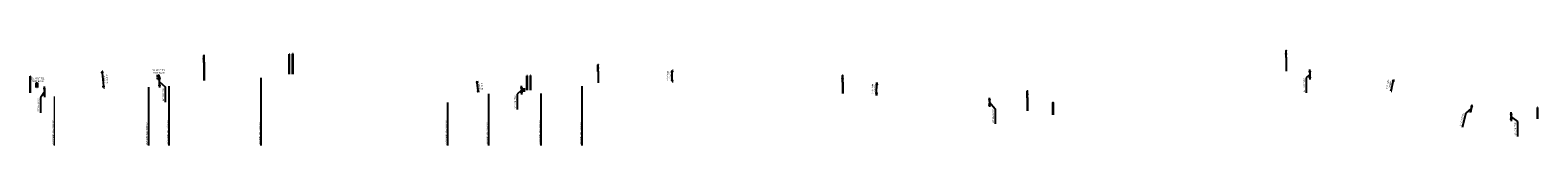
# Model space of a CAD drawing. Header units: feet. Extents: x 2477605 to 2489177, y 496632 to 500272.
# Tile 2 of 2: x 2486525 to 2489177, y 496632 to 496799. Entities that reach past the tile are written whole.
import ezdxf

# ---------------------------------------------------------------- set-up
doc = ezdxf.new("R2010")
doc.units = ezdxf.units.FT
doc.header["$MEASUREMENT"] = 0
doc.linetypes.add('DASHED2', pattern=[0.375, 0.25, -0.125])
for name, color, linetype in [('PF_P_Text', 7, 'Continuous'), ('UT_P_Water_Cells', 7, 'Continuous'), ('UT_P_Water_Text', 7, 'Continuous'), ('UT_X_Telecom', 30, 'teleex'), ('UT_X_Telecom_Text', 7, 'Continuous')]:
    doc.layers.add(name, color=color, linetype=linetype)
doc.layers.add('Z-XREF', color=7, linetype='Continuous', lineweight=0)
doc.styles.add('Slanted-Normal', font='calibrii.ttf', dxfattribs={"height": 0.14})
doc.styles.add('Standard-Linetype-Ex', font='calibri.ttf')
doc.styles.add('Straight-Normal', font='calibri.ttf', dxfattribs={"height": 0.14})
doc.linetypes.add('teleex', pattern='A,0.2,-0.1,0.2,-0.1,0.2,-0.1,0.2,-0.1,["T",Standard-Linetype-Ex,S=0.14,R=0,X=0,Y=-0.05],-0.2', length=1.4)
doc.dimstyles.new('Dec-0  Slanted', dxfattribs={"dimtxt": 0.14, "dimasz": 0.14, "dimexe": 0.07, "dimexo": 0.07, "dimgap": 0.07, "dimtad": 1, "dimdec": 0, "dimzin": 3, "dimdsep": 46, "dimtxsty": 'Slanted-Normal', "dimblk": 'Dim1', "dimcen": 0, "dimclrd": 95, "dimclre": 95, "dimclrt": 7, "dimaunit": 1, "dimadec": 5, "dimazin": 3, "dimtfac": 1, "dimtdec": 0, "dimtmove": 1, "dimatfit": 0, "dimldrblk": 'Dim1', "dimfxl": 1, "dimtolj": 1, "dimtzin": 0, "dimlwd": -1, "dimlwe": -1, "dimarcsym": 0})
doc.dimstyles.new('Dec-1  Slanted', dxfattribs={"dimtxt": 0.14, "dimasz": 0.125, "dimexe": 0.07, "dimexo": 0.07, "dimgap": 0.07, "dimtad": 1, "dimdec": 1, "dimzin": 3, "dimdsep": 46, "dimtxsty": 'Slanted-Normal', "dimblk": 'Dim1', "dimcen": 0, "dimclrd": 95, "dimclre": 95, "dimclrt": 7, "dimadec": 1, "dimazin": 3, "dimtfac": 1, "dimtdec": 1, "dimtix": 1, "dimtofl": 0, "dimtmove": 1, "dimatfit": 3, "dimldrblk": 'Dim1', "dimfxl": 1, "dimtolj": 1, "dimtzin": 0, "dimlwd": -1, "dimlwe": -1, "dimarcsym": 0})

# ---------------------------------------------------------------- blocks, each defined once
blk = doc.blocks.new('Dim1')
h = blk.add_hatch(color=4)
h.dxf.hatch_style = 1
h.paths.add_polyline_path([(0, 0), (-1, -0.2), (-1, 0.2)])
at = {"color": 4}
blk.add_lwpolyline([(0, 0), (-1, -0.2), (-1, 0.2), (0, 0)], dxfattribs=at)
blk = doc.blocks.new('*D857')
at = {"layer": 'PF_P_Text', "color": 95, "linetype": 'Continuous', "transparency": 16777216}
for p, q in [((2486550.2, 496726.4), (2486543.2, 496715.9)), ((2486551.8, 496730.1), (2486548.8, 496730.1)), ((2486551.8, 496722.7), (2486548.8, 496722.7)), ((2486550.2, 496732.9), (2486550.2, 496735.7)), ((2486550.2, 496730.1), (2486550.2, 496722.7)), ((2486550.2, 496730.1), (2486550.2, 496722.7)), ((2486543.2, 496715.9), (2486543.2, 496689.5)), ((2486550.2, 496719.9), (2486550.2, 496717.1))]:
    blk.add_line(p, q, dxfattribs=at)
at = {"layer": 'PF_P_Text', "color": 95, "transparency": 16777216, "xscale": 2.8, "yscale": 2.8, "zscale": 2.8}
for p, rotation in [((2486550.2, 496730.1), 270), ((2486550.2, 496722.7), 90)]:
    blk.add_blockref('Dim1', p, dxfattribs=dict(at, rotation=rotation))
at = {"layer": 'PF_P_Text', "color": 7, "transparency": 16777216, "insert": (2486539.9, 496702.7), "char_height": 2.8, "attachment_point": 5, "rotation": 90, "style": 'Slanted-Normal'}
blk.add_mtext('\\A1;18" CLR (TYP)', dxfattribs=at)
blk = doc.blocks.new('*D858')
at = {"layer": 'PF_P_Text', "color": 95, "linetype": 'Continuous', "transparency": 16777216}
for p, q in [((2486752.5, 496751.2), (2486752.5, 496754)), ((2486752.5, 496740.1), (2486752.5, 496748.4)), ((2486752.5, 496740.1), (2486752.5, 496748.4)), ((2486752.5, 496744.3), (2486762.6, 496735.1)), ((2486752.5, 496737.3), (2486752.5, 496734.5)), ((2486752.7, 496748.4), (2486753.9, 496748.4)), ((2486752.7, 496740.1), (2486753.9, 496740.1)), ((2486762.6, 496735.1), (2486762.6, 496708.7))]:
    blk.add_line(p, q, dxfattribs=at)
at = {"layer": 'PF_P_Text', "color": 95, "transparency": 16777216, "xscale": 2.8, "yscale": 2.8, "zscale": 2.8}
for p, rotation in [((2486752.5, 496748.4), 270), ((2486752.5, 496740.1), 90)]:
    blk.add_blockref('Dim1', p, dxfattribs=dict(at, rotation=rotation))
at = {"layer": 'PF_P_Text', "color": 7, "transparency": 16777216, "insert": (2486759.3, 496721.9), "char_height": 2.8, "attachment_point": 5, "rotation": 90, "style": 'Slanted-Normal'}
blk.add_mtext('\\A1;12" CLR (TYP)', dxfattribs=at)
blk = doc.blocks.new('*D859')
at = {"layer": 'PF_P_Text', "color": 95, "linetype": 'Continuous', "transparency": 16777216}
for p, q in [((2487389.4, 496729.5), (2487382.1, 496722.2)), ((2487396, 496731.5), (2487388, 496731.5)), ((2487396, 496727.5), (2487388, 496727.5)), ((2487389.4, 496734.3), (2487389.4, 496737.1)), ((2487389.4, 496731.5), (2487389.4, 496727.5)), ((2487389.4, 496731.5), (2487389.4, 496727.5)), ((2487389.4, 496724.7), (2487389.4, 496721.9)), ((2487382.1, 496722.2), (2487382.1, 496695.7))]:
    blk.add_line(p, q, dxfattribs=at)
at = {"layer": 'PF_P_Text', "color": 95, "transparency": 16777216, "xscale": 2.8, "yscale": 2.8, "zscale": 2.8}
for p, rotation in [((2487389.4, 496731.5), 270), ((2487389.4, 496727.5), 90)]:
    blk.add_blockref('Dim1', p, dxfattribs=dict(at, rotation=rotation))
at = {"layer": 'PF_P_Text', "color": 7, "transparency": 16777216, "insert": (2487378.8, 496709), "char_height": 2.8, "attachment_point": 5, "rotation": 90, "style": 'Slanted-Normal'}
blk.add_mtext('\\A1;12" CLR (TYP)', dxfattribs=at)
blk = doc.blocks.new('*D860')
at = {"layer": 'PF_P_Text', "color": 95, "linetype": 'Continuous', "transparency": 16777216}
for p, q in [((2488210.7, 496711.3), (2488213.8, 496711.3)), ((2488210.7, 496705.3), (2488213.8, 496705.3)), ((2488212.4, 496713.8), (2488212.4, 496716.3)), ((2488212.4, 496711.3), (2488212.4, 496705.3)), ((2488212.4, 496708.3), (2488222.5, 496696.6)), ((2488212.4, 496702.8), (2488212.4, 496700.3)), ((2488222.5, 496696.6), (2488222.5, 496670.2))]:
    blk.add_line(p, q, dxfattribs=at)
at = {"layer": 'PF_P_Text', "color": 95, "transparency": 16777216, "xscale": 2.5, "yscale": 2.5, "zscale": 2.5}
for p, rotation in [((2488212.4, 496711.3), 270), ((2488212.4, 496705.3), 90)]:
    blk.add_blockref('Dim1', p, dxfattribs=dict(at, rotation=rotation))
at = {"layer": 'PF_P_Text', "color": 7, "transparency": 16777216, "insert": (2488219.2, 496683.4), "char_height": 2.8, "attachment_point": 5, "rotation": 90, "style": 'Slanted-Normal'}
blk.add_mtext('\\A1;18" CLR (TYP)', dxfattribs=at)
blk = doc.blocks.new('*D861')
at = {"layer": 'PF_P_Text', "color": 95, "linetype": 'Continuous', "transparency": 16777216}
for p, q in [((2488919, 496728), (2488920, 496727.7)), ((2488919.3, 496730.8), (2488922.5, 496745)), ((2488923.4, 496747.6), (2488924.4, 496747.4))]:
    blk.add_line(p, q, dxfattribs=at)
at = {"layer": 'PF_P_Text', "color": 95, "transparency": 16777216, "xscale": 2.8, "yscale": 2.8, "zscale": 2.8}
for p, rotation in [((2488918.7, 496728.1), 257.3950215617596), ((2488923.1, 496747.7), 77.39502156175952)]:
    blk.add_blockref('Dim1', p, dxfattribs=dict(at, rotation=rotation))
at = {"layer": 'PF_P_Text', "color": 7, "transparency": 16777216, "insert": (2488915, 496739.4), "char_height": 2.8, "attachment_point": 5, "rotation": 77.395, "style": 'Slanted-Normal'}
blk.add_mtext('\\A1;5\'-0" MIN\\PCOVER', dxfattribs=at)
blk = doc.blocks.new('*D862')
at = {"layer": 'PF_P_Text', "color": 95, "linetype": 'Continuous', "transparency": 16777216}
for p, q in [((2488012.6, 496741.9), (2488015.9, 496741.9)), ((2488014, 496724.7), (2488014.4, 496739.1)), ((2488012.1, 496722), (2488015.4, 496721.9))]:
    blk.add_line(p, q, dxfattribs=at)
at = {"layer": 'PF_P_Text', "color": 95, "transparency": 16777216, "xscale": 2.8, "yscale": 2.8, "zscale": 2.8}
for p, rotation in [((2488014, 496721.9), 268.4551272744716), ((2488014.5, 496741.9), 88.45512727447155)]:
    blk.add_blockref('Dim1', p, dxfattribs=dict(at, rotation=rotation))
at = {"layer": 'PF_P_Text', "color": 7, "transparency": 16777216, "insert": (2488009.1, 496731.9), "char_height": 2.8, "attachment_point": 5, "rotation": 88.4551, "style": 'Slanted-Normal'}
blk.add_mtext('\\A1;5\'-0" MIN\\PCOVER', dxfattribs=at)
blk = doc.blocks.new('*D863')
at = {"layer": 'PF_P_Text', "color": 95, "linetype": 'Continuous', "transparency": 16777216}
for p, q in [((2487654.5, 496747.4), (2487654.7, 496761.8)), ((2487654.9, 496764.6), (2487656.1, 496764.6)), ((2487654.7, 496744.6), (2487655.9, 496744.6))]:
    blk.add_line(p, q, dxfattribs=at)
at = {"layer": 'PF_P_Text', "color": 95, "transparency": 16777216, "xscale": 2.8, "yscale": 2.8, "zscale": 2.8}
for p, rotation in [((2487654.7, 496764.6), 89.40935363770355), ((2487654.5, 496744.6), 269.4093536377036)]:
    blk.add_blockref('Dim1', p, dxfattribs=dict(at, rotation=rotation))
at = {"layer": 'PF_P_Text', "color": 7, "transparency": 16777216, "insert": (2487648.9, 496754.9), "char_height": 2.8, "attachment_point": 5, "rotation": 89.4094, "style": 'Slanted-Normal'}
blk.add_mtext('\\A1;5\'-0" MIN\\PCOVER', dxfattribs=at)
blk = doc.blocks.new('*D864')
at = {"layer": 'PF_P_Text', "color": 95, "linetype": 'Continuous', "transparency": 16777216}
for p, q in [((2488776, 496757), (2488769.4, 496751.4)), ((2488769.4, 496751.4), (2488769.4, 496724.9)), ((2488777.4, 496760), (2488774.6, 496760)), ((2488777.4, 496753.9), (2488774.6, 496753.9)), ((2488776, 496762.8), (2488776, 496765.6)), ((2488776, 496760), (2488776, 496753.9)), ((2488776, 496760), (2488776, 496753.9)), ((2488776, 496751.1), (2488776, 496748.3))]:
    blk.add_line(p, q, dxfattribs=at)
at = {"layer": 'PF_P_Text', "color": 95, "transparency": 16777216, "xscale": 2.8, "yscale": 2.8, "zscale": 2.8}
for p, rotation in [((2488776, 496760), 270), ((2488776, 496753.9), 90)]:
    blk.add_blockref('Dim1', p, dxfattribs=dict(at, rotation=rotation))
at = {"layer": 'PF_P_Text', "color": 7, "transparency": 16777216, "insert": (2488766.1, 496738.2), "char_height": 2.8, "attachment_point": 5, "rotation": 90, "style": 'Slanted-Normal'}
blk.add_mtext('\\A1;18" CLR (TYP)', dxfattribs=at)
blk = doc.blocks.new('*D866')
at = {"layer": 'PF_P_Text', "color": 95, "linetype": 'Continuous', "transparency": 16777216}
for p, q in [((2489128.5, 496685), (2489131.7, 496685)), ((2489128.5, 496680.7), (2489131.7, 496680.7)), ((2489130.3, 496687.8), (2489130.3, 496690.6)), ((2489130.3, 496685), (2489130.3, 496680.7)), ((2489130.3, 496685), (2489130.3, 496680.7)), ((2489130.3, 496682.9), (2489141.4, 496674.6)), ((2489130.3, 496677.9), (2489130.3, 496675.1)), ((2489141.4, 496674.6), (2489141.4, 496648.2))]:
    blk.add_line(p, q, dxfattribs=at)
at = {"layer": 'PF_P_Text', "color": 95, "transparency": 16777216, "xscale": 2.8, "yscale": 2.8, "zscale": 2.8}
for p, rotation in [((2489130.3, 496685), 270), ((2489130.3, 496680.7), 90)]:
    blk.add_blockref('Dim1', p, dxfattribs=dict(at, rotation=rotation))
at = {"layer": 'PF_P_Text', "color": 7, "transparency": 16777216, "insert": (2489138.1, 496661.4), "char_height": 2.8, "attachment_point": 5, "rotation": 90, "style": 'Slanted-Normal'}
blk.add_mtext('\\A1;12" CLR (TYP)', dxfattribs=at)
blk = doc.blocks.new('Fire Hydrant_Profilie')
at = {"color": 1}
for p, q in [((-0.7, 5.7), (-0.7, 6.7)), ((-0.3, 6.7), (-0.7, 6.7)), ((-0.3, 5.7), (-0.7, 5.7)), ((-0.4, 11), (-0.4, 11.2)), ((-0.4, 11.2), (0.4, 11.2)), ((-0.4, 11), (0.4, 11)), ((-0.4, 0.3), (-0.4, 0.5)), ((-0.4, 0.5), (0.4, 0.5)), ((-0.4, 0.3), (0.4, 0.3)), ((-0.3, 11.2), (-0.3, 11.8)), ((-0.3, 0.5), (-0.3, 11)), ((-0.3, 0), (-0.3, 0.3)), ((0.2, 11.2), (0.2, 11.8)), ((0.2, 0.5), (0.2, 11)), ((0.2, 0.3), (0.2, 0)), ((0.2, 6.7), (0.7, 6.7)), ((0.2, 5.7), (0.7, 5.7)), ((0.4, 11), (0.4, 11.2)), ((0.4, 0.3), (0.4, 0.5)), ((0.7, 5.7), (0.7, 6.7))]:
    blk.add_line(p, q, dxfattribs=at)
blk.add_arc((0, 11.8), 0.25, 0, 180, dxfattribs=at)
blk.add_ellipse((0, 6.2), major_axis=(0, -0.835), ratio=0.227545, dxfattribs=at)
blk = doc.blocks.new('*D891')
at = {"layer": 'PF_P_Text', "color": 95, "linetype": 'Continuous', "transparency": 16777216}
for p, q in [((2486651.8, 496762.9), (2486653.1, 496763.1)), ((2486652, 496760.1), (2486654.2, 496736.7)), ((2486654.5, 496733.9), (2486655.8, 496734))]:
    blk.add_line(p, q, dxfattribs=at)
at = {"layer": 'PF_P_Text', "color": 95, "transparency": 16777216, "xscale": 2.8, "yscale": 2.8, "zscale": 2.8}
for p, rotation in [((2486651.7, 496762.9), 95.31650418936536), ((2486654.4, 496733.9), 275.3165041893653)]:
    blk.add_blockref('Dim1', p, dxfattribs=dict(at, rotation=rotation))
at = {"layer": 'PF_P_Text', "color": 7, "transparency": 16777216, "insert": (2486658.2, 496748.9), "char_height": 2.8, "attachment_point": 5, "rotation": 275.3165, "style": 'Slanted-Normal'}
blk.add_mtext('\\A1;5\'-0" MIN\\PCOVER', dxfattribs=at)
blk = doc.blocks.new('*D892')
at = {"layer": 'PF_P_Text', "color": 95, "linetype": 'Continuous', "transparency": 16777216}
for p, q in [((2487309.9, 496745.6), (2487309.8, 496745.6)), ((2487313.2, 496728.4), (2487311.5, 496743)), ((2487312.2, 496725.5), (2487312.1, 496725.4))]:
    blk.add_line(p, q, dxfattribs=at)
at = {"layer": 'PF_P_Text', "color": 95, "transparency": 16777216, "xscale": 2.8, "yscale": 2.8, "zscale": 2.8}
for p, rotation in [((2487311.2, 496745.8), 96.34833586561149), ((2487313.5, 496725.6), 276.3483358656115)]:
    blk.add_blockref('Dim1', p, dxfattribs=dict(at, rotation=rotation))
at = {"layer": 'PF_P_Text', "color": 7, "transparency": 16777216, "insert": (2487317.5, 496736.3), "char_height": 2.8, "attachment_point": 5, "rotation": 276.3483, "style": 'Slanted-Normal'}
blk.add_mtext("\\A1;4' MIN\\PCOVER", dxfattribs=at)
blk = doc.blocks.new('*D898')
at = {"layer": 'PF_P_Text', "color": 95, "linetype": 'Continuous', "transparency": 16777216}
for p, q in [((2489059.8, 496697), (2489050.1, 496689.3)), ((2489061.7, 496698.7), (2489059, 496699.4)), ((2489060.3, 496699), (2489059.3, 496694.9)), ((2489060.3, 496699), (2489059.3, 496694.9)), ((2489061, 496701.7), (2489061.7, 496704.5)), ((2489050.1, 496689.3), (2489043.6, 496663.7)), ((2489058.6, 496692.2), (2489057.9, 496689.5)), ((2489060.7, 496694.6), (2489058, 496695.3))]:
    blk.add_line(p, q, dxfattribs=at)
at = {"layer": 'PF_P_Text', "color": 95, "transparency": 16777216, "xscale": 2.8, "yscale": 2.8, "zscale": 2.8}
for p, rotation in [((2489060.3, 496699), 255.9009531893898), ((2489059.3, 496694.9), 75.90095318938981)]:
    blk.add_blockref('Dim1', p, dxfattribs=dict(at, rotation=rotation))
at = {"layer": 'PF_P_Text', "color": 7, "transparency": 16777216, "insert": (2489043.6, 496677.3), "char_height": 2.8, "attachment_point": 5, "rotation": 75.901, "style": 'Slanted-Normal'}
blk.add_mtext('\\A1;12" CLR (TYP)', dxfattribs=at)

msp = doc.modelspace()

# ---------------------------------------------------------------- linework, layer by layer
at = {"layer": 'UT_P_Water_Cells', "color": 5}
for points in [[(2486830.6, 496778.45), (2486830.6, 496746.32)], [(2486831.1, 496778.45), (2486831.1, 496746.29)], [(2486980.95, 496757.43), (2486980.95, 496792.57)], [(2486981.62, 496792.57), (2486980.95, 496792.57)], [(2486981.62, 496757.43), (2486981.62, 496792.57)], [(2486986.92, 496757.43), (2486986.92, 496793.31)], [(2486987.59, 496793.31), (2486986.92, 496793.31)], [(2486987.59, 496757.43), (2486987.59, 496793.31)], [(2488734.1, 496787.03), (2488734.1, 496763.03)], [(2488734.6, 496787.03), (2488734.6, 496762.92)], [(2486525.25, 496724.67), (2486525.25, 496754.29)], [(2486525.25, 496754.29), (2486525.92, 496754.29)], [(2486525.92, 496724.66), (2486525.92, 496754.29)], [(2487399.07, 496729.78), (2487399.07, 496754.53)], [(2487399.73, 496754.53), (2487399.07, 496754.53)], [(2487399.73, 496729.78), (2487399.73, 496754.53)], [(2487405.07, 496729.78), (2487405.07, 496755.04)], [(2487405.73, 496755.04), (2487405.07, 496755.04)], [(2487405.73, 496729.78), (2487405.73, 496755.04)], [(2487524.03, 496762.35), (2487524.03, 496742.19)], [(2487524.53, 496762.35), (2487524.53, 496742.21)], [(2488279.04, 496716.14), (2488279.04, 496692.93)], [(2488279.54, 496716.14), (2488279.54, 496692.96)], [(2488323.99, 496686.23), (2488323.99, 496707.91), (2488324.66, 496707.91), (2488324.66, 496686.11)], [(2489176.32, 496678.97), (2489176.32, 496698.87)], [(2489176.99, 496698.87), (2489176.32, 496698.87)], [(2489176.99, 496679.13), (2489176.99, 496698.87)]]:
    msp.add_lwpolyline(points, dxfattribs=at)
at = {"layer": 'UT_P_Water_Cells', "color": 5, "elevation": 0.19}
for points in [[(2487954.03, 496743.5), (2487954.03, 496723.5)], [(2487954.53, 496743.5), (2487954.53, 496723.5)]]:
    msp.add_lwpolyline(points, dxfattribs=at)
at = {"layer": 'UT_P_Water_Text'}
for p, q in [((2486769.24, 496736.72), (2486769.24, 496632.45)), ((2487423.69, 496723.44), (2487423.69, 496632.45)), ((2487259.55, 496707.94), (2487259.55, 496632.45))]:
    msp.add_line(p, q, dxfattribs=at)
for points in [[(2486931.24, 496751.02), (2486931.24, 496632.45)], [(2486733.24, 496734.9), (2486733.24, 496632.45)], [(2487331.55, 496723.24), (2487331.55, 496632.45)], [(2487495.69, 496736.82), (2487495.69, 496632.45)]]:
    msp.add_lwpolyline(points, dxfattribs=at)
at = {"layer": 'UT_X_Telecom', "linetype": 'DASHED2', "ltscale": 0.5}
for points in [[(2486749.31, 496756.45), (2486751.31, 496756.45), (2486751.31, 496748.45), (2486749.31, 496748.45)], [(2486536.05, 496742.45), (2486538.05, 496742.45), (2486538.05, 496734.45), (2486536.05, 496734.45)]]:
    msp.add_lwpolyline(points, close=True, dxfattribs=at)
at = {"layer": 'Z-XREF'}
msp.add_lwpolyline([(2486567.77, 496718.45), (2486567.77, 496632.45)], dxfattribs=at)

# ---------------------------------------------------------------- block references
at = {"layer": 'UT_P_Water_Cells'}
for p in [(2486830.85, 496778.45), (2488734.35, 496787.03), (2487524.28, 496762.35), (2487954.28, 496743.5, 0.19), (2488279.29, 496716.14)]:
    msp.add_blockref('Fire Hydrant_Profilie', p, dxfattribs=at)

# ---------------------------------------------------------------- texts
at = {"layer": 'UT_P_Water_Text', "style": 'Slanted-Normal'}
for s, p in [('BEGIN PIPE DEFLECTION', (2486566.99, 496633.02)), ('END PIPE DEFLECTION', (2486732.41, 496633.02)), ('BEGIN PIPE DEFLECTION', (2486768.46, 496633.02)), ('END PIPE DEFLECTION', (2486930.41, 496633.02)), ('BEGIN PIPE DEFLECTION', (2487258.77, 496633.02)), ('END PIPE DEFLECTION', (2487330.72, 496633.02)), ('BEGIN PIPE DEFLECTION', (2487422.91, 496633.02)), ('END PIPE DEFLECTION', (2487494.87, 496633.02))]:
    msp.add_text(s, height=2.8, rotation=90, dxfattribs=at).set_placement(p)
at = {"layer": 'UT_X_Telecom_Text', "char_height": 2.8, "width": 24.4748, "attachment_point": 1, "style": 'Straight-Normal'}
for insert in [(2486526.29, 496751.5), (2486739.06, 496765.88)]:
    msp.add_mtext('\\pxqc;EX. AT&T TEL\\PDUCT BANK', dxfattribs=dict(at, insert=insert))

# ---------------------------------------------------------------- dimensions: what is measured, and where the dimension line sits
at = {"layer": 'PF_P_Text'}
for p1, p2, distance, text, picture, middle in [((2486650.38, 496762.81), (2486653.09, 496733.75), 1.34, '5\'-0" MIN\\PCOVER', '*D891', (2486658.23, 496748.88)), ((2487313.55, 496725.61), (2487311.3, 496745.79), 0.09, "4' MIN\\PCOVER", '*D892', (2487317.47, 496736.26))]:
    dim = msp.add_aligned_dim(p1=p1, p2=p2, distance=distance, text=text, dimstyle='Dec-0  Slanted', override={"dimpost": "'"}, dxfattribs=at)
    dim.commit()
    dim.dimension.update_dxf_attribs({"geometry": picture, "text_midpoint": middle})
for base, p1, p2, angle, text, dimstyle, picture, middle in [((2486752.53, 496748.45), (2486751.31, 496740.15), (2486751.31, 496748.45), 90, '12" CLR (TYP)', 'Dec-0  Slanted', '*D858', (2486762.65, 496733.71)), ((2487654.69, 496764.61), (2487653.28, 496744.63), (2487653.48, 496764.63), 89.40935, '5\'-0" MIN\\PCOVER', 'Dec-0  Slanted', '*D863', (2487654.06, 496754.83)), ((2488775.98, 496753.92), (2488778.84, 496759.99), (2488778.84, 496753.92), 270, '18" CLR (TYP)', 'Dec-0  Slanted', '*D864', (2488769.42, 496749.98)), ((2486550.19, 496722.7), (2486553.17, 496730.05), (2486553.17, 496722.7), 270, '18" CLR (TYP)', 'Dec-0  Slanted', '*D857', (2486543.19, 496714.55)), ((2487389.44, 496727.45), (2487397.41, 496731.52), (2487397.41, 496727.45), 270, '12" CLR (TYP)', 'Dec-0  Slanted', '*D859', (2487382.07, 496720.79)), ((2488014.51, 496741.89), (2488010.69, 496722.02), (2488011.23, 496741.98), 88.45513, '5\'-0" MIN\\PCOVER', 'Dec-0  Slanted', '*D862', (2488014.23, 496731.73)), ((2488923.07, 496747.7), (2488917.62, 496728.29), (2488922.02, 496747.94), 77.39502, '5\'-0" MIN\\PCOVER', 'Dec-0  Slanted', '*D861', (2488920.04, 496738.26)), ((2488212.45, 496705.25), (2488209.3, 496711.34), (2488209.3, 496705.25), 270, '18" CLR (TYP)', 'Dec-1  Slanted', '*D860', (2488222.52, 496695.21)), ((2489059.31, 496694.92), (2489063.08, 496698.34), (2489062.05, 496694.23), 255.90095, '12" CLR (TYP)', 'Dec-0  Slanted', '*D898', (2489049.71, 496687.99)), ((2489130.27, 496680.75), (2489127.12, 496685.02), (2489127.12, 496680.75), 270, '12" CLR (TYP)', 'Dec-0  Slanted', '*D866', (2489141.41, 496673.21))]:
    dim = msp.add_linear_dim(base=base, p1=p1, p2=p2, angle=angle, text=text, dimstyle=dimstyle, override={"dimpost": "'"}, dxfattribs=at)
    dim.commit()
    dim.dimension.update_dxf_attribs({"geometry": picture, "text_midpoint": middle, "dimtype": 161})

doc.saveas('drawing.dxf')
